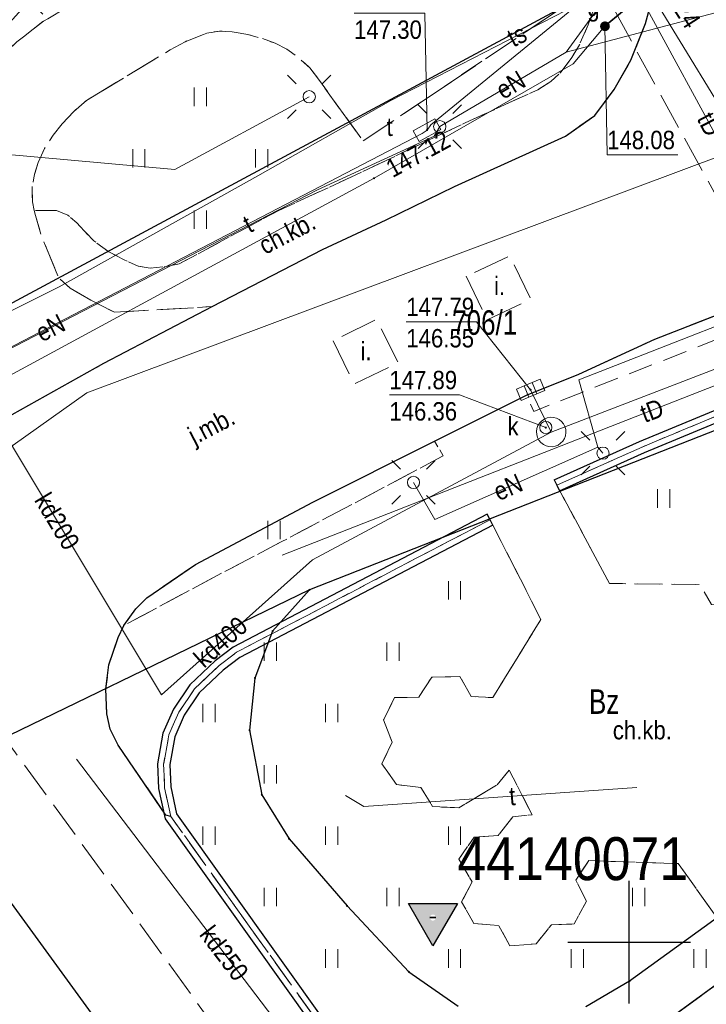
# Model space of a CAD drawing. Header units: metres. Extents: x 5552311 to 5555313, y 5709371 to 5712599.
# Tile 8 of 71: x 5554425 to 5554453, y 5710497 to 5710538. Entities that reach past the tile are written whole.
import ezdxf
from ezdxf.enums import TextEntityAlignment as Align

# ---------------------------------------------------------------- set-up
doc = ezdxf.new("R2010")
doc.units = ezdxf.units.M
doc.header["$MEASUREMENT"] = 0
doc.linetypes.add('1.0_0.5', pattern=[1.5, 1, -0.5])
doc.linetypes.add('1.5_0.5', pattern=[2, 1.5, -0.5])
doc.layers.get('0').update_dxf_attribs({"color": 2, "linetype": 'CONTINUOUS', "lineweight": 5})
for name, color, linetype in [('203-punkt graniczny', 7, 'CONTINUOUS'), ('210-oznaczenie konturu użytku gruntowego', 60, 'CONTINUOUS'), ('211-numer działki ewidencyjnej', 7, 'CONTINUOUS'), ('218-kontur użytku gruntowego', 60, 'CONTINUOUS'), ('219-działka ewidencyjna', 7, 'CONTINUOUS'), ('chodnik', 7, 'CONTINUOUS'), ('chodnik-Atr17', 7, 'CONTINUOUS'), ('jezdnia', 7, 'CONTINUOUS'), ('jezdnia-Atr17', 7, 'CONTINUOUS'), ('komora podziemna', 7, 'CONTINUOUS'), ('kratka ściekowa', 7, 'CONTINUOUS'), ('krawężnik', 7, 'CONTINUOUS'), ('latarnia', 7, 'CONTINUOUS'), ('obszar utwardzony', 7, 'CONTINUOUS'), ('obszar utwardzony-Atr17', 7, 'CONTINUOUS'), ('obudowa ochronna przewodu', 7, 'CONTINUOUS'), ('Podstawowa osnowa wysokościowa bazowa', 7, 'CONTINUOUS'), ('Podstawowa osnowa wysokościowa bazowa-Atr103', 7, 'CONTINUOUS'), ('przewód elektroenergetyczny podziemny', 7, 'CONTINUOUS'), ('przewód elektroenergetyczny podziemny-Atr1', 7, 'CONTINUOUS'), ('przewód gazowy', 7, 'CONTINUOUS'), ('przewód kanalizacyjny', 7, 'CONTINUOUS'), ('przewód kanalizacyjny-Atr1', 7, 'CONTINUOUS'), ('przewód telekomunikacyjny podziemny', 7, 'CONTINUOUS'), ('przewód telekomunikacyjny podziemny - ob. projektowany', 7, 'CONTINUOUS'), ('przewód telekomunikacyjny podziemny - ob. projektowany-Atr1', 7, 'CONTINUOUS'), ('przewód telekomunikacyjny podziemny-Atr1', 7, 'CONTINUOUS'), ('rzedna', 7, 'CONTINUOUS'), ('rzedna-Atr2', 7, 'CONTINUOUS'), ('rzedna-Atr3', 7, 'CONTINUOUS'), ('szafa telekomunikacyjna lub kontener', 7, 'CONTINUOUS'), ('szafa telekomunikacyjna lub kontener-Atr17', 7, 'CONTINUOUS'), ('słup przewodów napowietrznych', 7, 'CONTINUOUS'), ('trawnik', 7, 'CONTINUOUS'), ('Wstawianie ramki sekcyjnej z opisem', 7, 'CONTINUOUS'), ('właz do komory lub kanału - okrągły', 7, 'CONTINUOUS'), ('właz do komory lub kanału - okrągły-Atr17', 7, 'CONTINUOUS'), ('zasuwa lub zawór', 7, 'CONTINUOUS'), ('zasuwa lub zawór-Atr17', 7, 'CONTINUOUS'), ('ściana oporowa (linia)', 7, 'CONTINUOUS')]:
    doc.layers.add(name, color=color, linetype=linetype)
doc.styles.get("Standard").update_dxf_attribs({"font": 'Working1250', "width": 0.75})
doc.linetypes.add('otdn_500', pattern='A,5,0,[21,ksztalty.shx,S=0.5,R=0,X=0,Y=0]', length=5)

# ---------------------------------------------------------------- blocks, each defined once
blk = doc.blocks.new('203')
at = {"linetype": 'Continuous', "lineweight": 0}
h = blk.add_hatch(color=94, dxfattribs=at)
edge = h.paths.add_edge_path()
edge.add_arc((0, 0), 0.045, 0, 360)
blk = doc.blocks.new('TU04')
at = {"color": 0, "linetype": 'Continuous', "lineweight": 13}
for p, q in [((0, 0), (0, 0.75)), ((0.5, 0), (0.5, 0.75))]:
    blk.add_line(p, q, dxfattribs=at)
blk = doc.blocks.new('SM01')
at = {"color": 0, "linetype": 'Continuous', "lineweight": 13}
for p, q in [((-0.53, 0.531), (-0.883, 0.884)), ((0.531, 0.531), (0.884, 0.884)), ((-0.53, -0.53), (-0.883, -0.883)), ((0.531, -0.53), (0.884, -0.883))]:
    blk.add_line(p, q, dxfattribs=at)
blk.add_circle((0, 0), 0.25, dxfattribs=at)
blk = doc.blocks.new('US05')
at = {"color": 0, "linetype": 'Continuous', "lineweight": 13}
for p, q in [((-0.525, -0.25), (-0.525, 0.25)), ((-0.525, 0.25), (-0.175, 0.25)), ((-0.175, -0.25), (-0.175, 0.25)), ((-0.175, 0.25), (0.175, 0.25)), ((0.175, -0.25), (0.175, 0.25)), ((0.175, 0.25), (0.525, 0.25)), ((0.525, -0.25), (0.525, 0.25)), ((-0.525, -0.25), (-0.175, -0.25)), ((-0.175, -0.25), (0.175, -0.25)), ((0.175, -0.25), (0.525, -0.25))]:
    blk.add_line(p, q, dxfattribs=at)
blk = doc.blocks.new('PW01')
at = {"linetype": 'Continuous', "lineweight": 13}
h = blk.add_hatch(color=0, dxfattribs=at)
edge = h.paths.add_edge_path()
edge.add_arc((0, 0), 0.045, 0, 360)
blk = doc.blocks.new('US22')
at = {"color": 0, "linetype": 'Continuous', "lineweight": 13}
blk.add_circle((0, 0), 0.25, dxfattribs=at)
blk = doc.blocks.new('US25')
at = {"linetype": 'Continuous', "lineweight": 0}
h = blk.add_hatch(color=0, dxfattribs=at)
edge = h.paths.add_edge_path()
edge.add_arc((0, 0), 0.2, 0, 360)
blk = doc.blocks.new('US20')
at = {"color": 0, "linetype": 'Continuous', "lineweight": 13}
for p, q in [((-0.5, -0.25), (-0.5, 0.25)), ((-0.5, 0.25), (0.5, 0.25)), ((0.5, -0.25), (0.5, 0.25)), ((-0.5, -0.25), (0.5, -0.25))]:
    blk.add_line(p, q, dxfattribs=at)
blk = doc.blocks.new('US15')
at = {"color": 0, "linetype": 'Continuous', "lineweight": 13}
blk.add_circle((0, 0), 0.25, dxfattribs=at)
blk = doc.blocks.new('OSHB')
h = blk.add_hatch(color=0)
edge = h.paths.add_edge_path()
edge.add_arc((0, 0), 0.125, 0, 180)
edge.add_arc((0, 0), 0.125, 180, 360)
h.paths.add_polyline_path([(0, -1.155), (-1, 0.577), (1, 0.577)])
at = {"color": 0}
for points in [[(0, -1.155), (-1, 0.577), (1, 0.577)], [(0.125, 0), (-0.125, 0)]]:
    blk.add_lwpolyline(points, close=True, dxfattribs=at)
blk = doc.blocks.new('RAMKA500K')
at = {"color": 0}
for p, q in [((47.5, 250), (52.5, 250)), ((50, 247.5), (50, 250)), ((50, 0), (50, 2.5)), ((47.5, 0), (52.5, 0))]:
    blk.add_line(p, q, dxfattribs=at)

msp = doc.modelspace()

# ---------------------------------------------------------------- linework, layer by layer
at = {"layer": '218-kontur użytku gruntowego', "linetype": 'Continuous', "lineweight": 9, "flags": 128}
for points in [[(5554413.41, 5710519.89), (5554450.09, 5710539.61)], [(5554450.09, 5710539.61), (5554413.41, 5710519.89)], [(5554450.01, 5710498.41), (5554497.13, 5710532.48)], [(5554497.13, 5710532.48), (5554450.01, 5710498.41)], [(5554455.19, 5710521.51), (5554436.97, 5710514.35)], [(5554436.97, 5710514.35), (5554455.19, 5710521.51)], [(5554436.97, 5710514.35), (5554435.47, 5710512.67)], [(5554435.47, 5710512.67), (5554436.97, 5710514.35)], [(5554435.47, 5710512.67), (5554434.75, 5710510.76)], [(5554434.75, 5710510.76), (5554435.47, 5710512.67)], [(5554434.75, 5710510.76), (5554434.53, 5710508.63)], [(5554434.53, 5710508.63), (5554434.75, 5710510.76)], [(5554434.53, 5710508.63), (5554435.03, 5710506)], [(5554435.03, 5710506), (5554434.53, 5710508.63)], [(5554421.11, 5710506.67), (5554441.48, 5710478.68)], [(5554435.03, 5710506), (5554436.14, 5710504.21)], [(5554436.14, 5710504.21), (5554435.03, 5710506)], [(5554436.14, 5710504.21), (5554438.5, 5710501.48)], [(5554438.5, 5710501.48), (5554436.14, 5710504.21)], [(5554438.5, 5710501.48), (5554441.02, 5710498.79)], [(5554441.02, 5710498.79), (5554438.5, 5710501.48)], [(5554441.02, 5710498.79), (5554443.03, 5710497.39)], [(5554443.03, 5710497.39), (5554441.02, 5710498.79)], [(5554448.23, 5710497.37), (5554450.01, 5710498.41)], [(5554450.01, 5710498.41), (5554448.23, 5710497.37)]]:
    msp.add_lwpolyline(points, dxfattribs=at)
at = {"layer": '219-działka ewidencyjna', "color": 94, "linetype": 'Continuous', "lineweight": 30, "flags": 128}
for points in [[(5554450.09, 5710539.61), (5554413.41, 5710519.89)], [(5554497.13, 5710532.48), (5554450.01, 5710498.41)], [(5554455.19, 5710521.51), (5554436.97, 5710514.35)], [(5554436.97, 5710514.35), (5554421.11, 5710506.67)], [(5554436.97, 5710514.35), (5554435.47, 5710512.67)], [(5554435.47, 5710512.67), (5554434.75, 5710510.76)], [(5554434.75, 5710510.76), (5554434.53, 5710508.63)], [(5554434.53, 5710508.63), (5554435.03, 5710506)], [(5554421.11, 5710506.67), (5554441.48, 5710478.68)], [(5554435.03, 5710506), (5554436.14, 5710504.21)], [(5554436.14, 5710504.21), (5554438.5, 5710501.48)], [(5554438.5, 5710501.48), (5554441.02, 5710498.79)], [(5554441.02, 5710498.79), (5554443.03, 5710497.39)], [(5554450.01, 5710498.41), (5554448.23, 5710497.37)]]:
    msp.add_lwpolyline(points, dxfattribs=at)
at = {"layer": 'chodnik', "color": 8, "linetype": '1.0_0.5', "lineweight": 18, "flags": 128}
for points in [[(5554416.25, 5710523.69), (5554418.31, 5710521.08), (5554418.67, 5710522.47), (5554419.62, 5710522.66), (5554419.96, 5710523.65), (5554420.91, 5710523.88), (5554421.2, 5710524.77), (5554422.2, 5710524.98), (5554422.57, 5710526.02), (5554423, 5710526.28), (5554422.56, 5710527.53), (5554422.21, 5710528.72), (5554422.02, 5710529.61), (5554421.77, 5710529.57), (5554421.44, 5710528.53), (5554420.47, 5710528.35), (5554419.81, 5710529.04), (5554418.81, 5710528.84), (5554418.15, 5710529.53), (5554418.42, 5710530.5), (5554419.35, 5710530.72), (5554419.67, 5710531.68), (5554418.95, 5710532.49), (5554419.29, 5710533.47), (5554420.27, 5710533.65), (5554420.91, 5710532.95), (5554421.91, 5710533.16), (5554422.21, 5710534.11), (5554421.54, 5710534.91), (5554421.77, 5710535.86), (5554422.76, 5710536.09), (5554423.1, 5710537.09), (5554424.01, 5710537.29), (5554424.79, 5710536.43), (5554425.05, 5710536.67), (5554426.14, 5710537.52), (5554426.31, 5710537.61), (5554425.25, 5710538.62), (5554425.53, 5710539.51), (5554426.47, 5710539.7), (5554426.78, 5710540.65), (5554426.1, 5710541.44), (5554425.08, 5710541.22), (5554424.42, 5710541.96), (5554424.73, 5710542.88), (5554424.04, 5710543.64), (5554423.01, 5710543.39), (5554422.67, 5710542.45), (5554421.72, 5710542.21), (5554421.06, 5710542.9), (5554421.3, 5710543.86), (5554420.73, 5710544.48), (5554421.07, 5710545.43), (5554420.37, 5710546.19), (5554419.36, 5710545.95), (5554419.01, 5710544.97), (5554418.05, 5710544.73), (5554417.41, 5710545.45), (5554417.69, 5710546.4), (5554416.95, 5710547.19), (5554415.94, 5710546.93), (5554415.31, 5710547.69), (5554415.49, 5710548.3), (5554415.1, 5710548.81), (5554409.6, 5710545.62), (5554409.85, 5710545.29), (5554409.61, 5710544.58), (5554410.32, 5710543.84), (5554410.11, 5710542.98), (5554409.12, 5710542.67), (5554408.87, 5710541.88), (5554407.93, 5710541.56), (5554407.56, 5710540.65), (5554406.63, 5710540.37), (5554406.32, 5710539.35), (5554407.01, 5710538.56), (5554408, 5710538.75), (5554408.63, 5710538.15), (5554408.4, 5710537.11), (5554406.64, 5710536.67), (5554406.48, 5710536.28), (5554408.62, 5710533.5), (5554409.27, 5710533.64), (5554409.59, 5710534.56), (5554410.45, 5710534.8), (5554411.15, 5710534.11), (5554412.14, 5710534.31), (5554412.82, 5710533.65), (5554412.59, 5710532.68), (5554413.31, 5710531.94), (5554414.26, 5710532.12), (5554414.9, 5710531.46), (5554414.67, 5710530.56), (5554413.74, 5710530.3), (5554413.39, 5710529.31), (5554414.05, 5710528.59), (5554413.81, 5710527.68), (5554414.53, 5710526.85), (5554415.56, 5710527.04), (5554416.17, 5710526.44), (5554415.88, 5710525.47), (5554416.58, 5710524.67)], [(5554428.68, 5710510.32), (5554428.71, 5710509.3), (5554428.85, 5710508.67), (5554429.18, 5710508.02), (5554431.12, 5710505.17), (5554431.32, 5710505.12), (5554431.07, 5710506.29), (5554431.03, 5710507.25), (5554431.24, 5710508.44), (5554431.65, 5710509.37), (5554432.29, 5710510.32), (5554433.29, 5710511.27), (5554434, 5710511.81), (5554444.33, 5710517.21), (5554446.4, 5710513.15), (5554444.44, 5710509.96), (5554443.56, 5710510), (5554443.1, 5710510.82), (5554441.95, 5710510.8), (5554441.42, 5710509.98), (5554440.44, 5710509.96), (5554439.99, 5710509.05), (5554440.34, 5710508.14), (5554439.92, 5710507.26), (5554440.52, 5710506.42), (5554441.51, 5710506.3), (5554441.99, 5710505.52), (5554443.06, 5710505.47), (5554444.6, 5710506.4), (5554445.11, 5710507), (5554446.04, 5710505.19), (5554445.25, 5710505.1), (5554444.66, 5710504.35), (5554443.68, 5710504.28), (5554443.05, 5710503.38), (5554443.6, 5710502.46), (5554443.17, 5710501.64), (5554443.67, 5710500.76), (5554444.68, 5710500.67), (5554445.14, 5710499.85), (5554446.21, 5710499.93), (5554446.83, 5710500.71), (5554447.76, 5710500.74), (5554448.26, 5710501.67), (5554447.82, 5710502.52), (5554448.35, 5710503.32), (5554451.99, 5710503.2), (5554454.86, 5710499.22), (5554457.35, 5710501.07), (5554454.72, 5710504.86), (5554456.51, 5710508.06), (5554456.13, 5710508.89), (5554456.44, 5710509.78), (5554456.55, 5710509.97), (5554465.15, 5710514.6), (5554465.57, 5710513.75), (5554467.51, 5710514.73), (5554466.99, 5710515.66), (5554470.4, 5710517.43), (5554474.47, 5710517.35), (5554476.66, 5710520.72), (5554484.57, 5710525.04), (5554485.07, 5710524.1), (5554486.93, 5710525.13), (5554486.48, 5710526.01), (5554497.58, 5710531.99), (5554498.19, 5710531.86), (5554498.78, 5710531.64), (5554499.18, 5710531.28), (5554502.01, 5710533.41), (5554501.83, 5710533.8), (5554501.84, 5710534.12), (5554502.03, 5710534.42), (5554509.05, 5710539.4), (5554508.94, 5710540.48), (5554508.06, 5710540.87), (5554508.43, 5710541.64), (5554507.85, 5710542.54), (5554506.95, 5710542.6), (5554506.5, 5710543.63), (5554491.87, 5710538.69), (5554484.57, 5710536.26), (5554478.34, 5710534.15), (5554478.09, 5710534.93), (5554474.12, 5710533.41), (5554474.36, 5710532.77), (5554472.05, 5710531.84), (5554446.11, 5710521.62), (5554445.81, 5710522.28), (5554442.07, 5710520.41), (5554442.42, 5710519.81), (5554435.85, 5710516.32), (5554433.79, 5710515.24), (5554429.41, 5710512.9), (5554429.18, 5710512.41), (5554428.8, 5710511.3)], [(5554425.75, 5710529.8), (5554425.81, 5710529.6), (5554426.08, 5710528.67), (5554426.29, 5710528.2), (5554426.77, 5710527.04), (5554427.22, 5710526.64), (5554428.06, 5710526.15), (5554429.02, 5710525.66), (5554433.01, 5710525.89), (5554437.5, 5710528.21), (5554440.1, 5710529.43), (5554442.88, 5710530.78), (5554447.4, 5710532.83), (5554448.6, 5710533.68), (5554449.39, 5710534.73), (5554450.07, 5710535.93), (5554450.66, 5710537.42), (5554451.01, 5710538.73), (5554451.08, 5710540.23), (5554450.88, 5710541.78), (5554450.55, 5710542.97), (5554448.71, 5710541.81), (5554448.82, 5710540.79), (5554448.86, 5710539.7), (5554448.82, 5710538.89), (5554448.59, 5710538.09), (5554448.33, 5710537.37), (5554447.97, 5710536.56), (5554447.66, 5710536.04), (5554447.23, 5710535.45), (5554446.81, 5710535.06), (5554446.27, 5710534.72), (5554443.32, 5710533.38), (5554438.66, 5710531.16), (5554435.72, 5710529.81), (5554431.66, 5710527.63), (5554431.07, 5710527.51), (5554430.48, 5710527.46), (5554429.99, 5710527.54), (5554429.42, 5710527.8), (5554428.79, 5710528.12), (5554428.18, 5710528.57), (5554427.49, 5710529.3), (5554427.12, 5710529.62), (5554426.66, 5710529.81)], [(5554449.19, 5710514.61), (5554447.05, 5710518.61), (5554450.52, 5710520.17), (5554455.98, 5710522.44), (5554469.34, 5710527.58), (5554475.09, 5710529.64), (5554489.2, 5710534.4), (5554495.14, 5710536.4), (5554495.67, 5710535.14), (5554498.1, 5710536.54), (5554497.72, 5710537.29), (5554504.77, 5710539.73), (5554505.25, 5710539.75), (5554505.46, 5710539.66), (5554505.59, 5710539.5), (5554505.68, 5710539.29), (5554505.64, 5710539.07), (5554505.48, 5710538.86), (5554505.21, 5710538.61), (5554501.15, 5710535.72), (5554500.47, 5710536.13), (5554499.98, 5710536.26), (5554499.57, 5710536.26), (5554498.89, 5710536.16), (5554498.46, 5710535.99), (5554495.96, 5710534.6), (5554491.42, 5710532.33), (5554489.59, 5710532.39), (5554480, 5710527.27), (5554479.5, 5710528.15), (5554477.63, 5710527.15), (5554478.11, 5710526.33), (5554474.59, 5710524.33), (5554470.55, 5710524.44), (5554468.54, 5710521.25), (5554460.56, 5710516.84), (5554460.1, 5710517.7), (5554458.18, 5710516.77), (5554458.65, 5710515.83), (5554454.47, 5710513.6), (5554454.27, 5710513.7), (5554453.35, 5710513.75), (5554452.88, 5710514.57)]]:
    msp.add_lwpolyline(points, close=True, dxfattribs=at)
at = {"layer": 'jezdnia', "color": 8, "linetype": '1.5_0.5', "lineweight": 18, "flags": 128}
for points in [[(5554412.43, 5710514.29), (5554408.24, 5710510.92), (5554418.66, 5710508.44), (5554419.59, 5710509.15), (5554420.38, 5710509.5), (5554421.46, 5710509.6), (5554422.36, 5710509.47), (5554423.16, 5710509.24), (5554423.89, 5710508.85), (5554424.46, 5710508.45), (5554428.69, 5710502.64), (5554439.05, 5710488.34), (5554439.27, 5710487.75), (5554439.32, 5710487.1), (5554439.14, 5710486.55), (5554438.1, 5710485.76), (5554437.65, 5710485.71), (5554436.85, 5710485.85), (5554441.68, 5710479.01), (5554444.19, 5710480.86), (5554442.45, 5710483.36), (5554443.47, 5710484.11), (5554467.28, 5710501.44), (5554488.48, 5710516.77), (5554505.22, 5710528.95), (5554521.64, 5710540.81), (5554534.16, 5710549.88), (5554542.28, 5710555.84), (5554542.73, 5710556.08), (5554548.69, 5710558.31), (5554550.14, 5710558.79), (5554550.8, 5710559.03), (5554551.51, 5710559.12), (5554552.37, 5710559.08), (5554553.78, 5710558.9), (5554554.78, 5710558.61), (5554555.64, 5710558.2), (5554556.75, 5710557.41), (5554557.27, 5710556.62), (5554557.72, 5710555.64), (5554562.19, 5710557.43), (5554562.14, 5710560.52), (5554558, 5710570.33), (5554557.22, 5710570.54), (5554556.66, 5710571.02), (5554556.14, 5710571.5), (5554555.73, 5710572.18), (5554551.34, 5710570.77), (5554551.5, 5710569.95), (5554551.48, 5710569.22), (5554551.26, 5710568.27), (5554550.9, 5710567.4), (5554550.49, 5710566.63), (5554550, 5710565.93), (5554549.32, 5710565.24), (5554547.89, 5710564.5), (5554545.11, 5710563.32), (5554541.28, 5710561.94), (5554534.34, 5710559.41), (5554531.12, 5710560.98), (5554521.77, 5710557.63), (5554514.14, 5710555.67), (5554512.15, 5710552.94), (5554509.31, 5710551.99), (5554508.96, 5710551.99), (5554508.15, 5710552.25), (5554507.64, 5710552.54), (5554506.95, 5710553.08), (5554506.33, 5710553.74), (5554505.62, 5710554.6), (5554504.27, 5710557.08), (5554503.76, 5710559.81), (5554500.07, 5710560.85), (5554495.64, 5710558.86), (5554496.41, 5710557.66), (5554496.92, 5710556.29), (5554497.23, 5710555.1), (5554497.4, 5710553.9), (5554497.47, 5710552.1), (5554497.29, 5710550.89), (5554497.03, 5710549.78), (5554496.59, 5710548.91), (5554496.04, 5710547.96), (5554495.73, 5710547.56), (5554494.8, 5710547.25), (5554491.67, 5710548.63), (5554486.93, 5710547.1), (5554485.39, 5710546.56), (5554480.26, 5710544.86), (5554478.27, 5710541.32), (5554476.06, 5710540.6), (5554472.16, 5710539.33), (5554470.22, 5710538.71), (5554468.48, 5710538.32), (5554467.02, 5710538.21), (5554465.68, 5710538.2), (5554464.68, 5710538.33), (5554463.62, 5710538.55), (5554462.32, 5710538.98), (5554460.78, 5710539.89), (5554459.64, 5710540.79), (5554459.04, 5710541.45), (5554456.35, 5710545.55), (5554450.55, 5710542.97), (5554450.88, 5710541.78), (5554451.08, 5710540.23), (5554451.01, 5710538.73), (5554450.66, 5710537.42), (5554450.07, 5710535.93), (5554449.39, 5710534.73), (5554448.6, 5710533.68), (5554447.4, 5710532.83), (5554442.88, 5710530.78), (5554440.1, 5710529.43), (5554437.5, 5710528.21), (5554433.01, 5710525.89), (5554428.59, 5710523.58), (5554424.16, 5710521.11), (5554422.19, 5710520.04), (5554421.57, 5710519.67), (5554417.2, 5710517.18), (5554414.65, 5710515.66)], [(5554423.49, 5710524.76), (5554423.5, 5710524.08), (5554423.27, 5710523.12), (5554422.19, 5710520.04), (5554424.16, 5710521.11), (5554428.59, 5710523.58), (5554433.01, 5710525.89), (5554429.02, 5710525.66), (5554428.06, 5710526.15), (5554427.22, 5710526.64), (5554426.77, 5710527.04), (5554426.29, 5710528.2), (5554426.08, 5710528.67), (5554425.81, 5710529.6), (5554425.75, 5710529.8), (5554425.68, 5710530.16), (5554425.67, 5710530.74), (5554425.75, 5710531.22), (5554425.92, 5710531.76), (5554426.18, 5710532.33), (5554426.53, 5710532.87), (5554426.9, 5710533.34), (5554427.37, 5710533.84), (5554427.88, 5710534.29), (5554431.3, 5710536.35), (5554431.9, 5710536.68), (5554432.79, 5710537.03), (5554433.3, 5710537.11), (5554433.82, 5710537.08), (5554434.46, 5710536.98), (5554435.04, 5710536.81), (5554435.57, 5710536.62), (5554436.05, 5710536.38), (5554436.49, 5710536.06), (5554436.99, 5710535.62), (5554437.38, 5710535.1), (5554439.15, 5710532.63), (5554448.02, 5710538.58), (5554448.29, 5710538.82), (5554448.5, 5710539), (5554448.52, 5710539.31), (5554434.27, 5710560.71), (5554430.08, 5710557.92), (5554424.57, 5710554.26), (5554424.97, 5710553.64), (5554420.86, 5710550.76), (5554425.14, 5710544.32), (5554427.99, 5710546.27), (5554428.77, 5710546.5), (5554429.14, 5710546.49), (5554429.5, 5710546.43), (5554429.84, 5710546.27), (5554430.15, 5710546.04), (5554430.29, 5710545.76), (5554430.67, 5710544.85), (5554430.94, 5710543.91), (5554430.89, 5710543.59), (5554430.85, 5710542.88), (5554430.75, 5710542.26), (5554430.35, 5710541.02), (5554429.91, 5710540.35), (5554429.16, 5710539.47), (5554428.71, 5710539.04), (5554426.31, 5710537.61), (5554426.14, 5710537.52), (5554425.05, 5710536.67), (5554424.79, 5710536.43), (5554424.46, 5710536.13), (5554423.82, 5710535.42), (5554423.29, 5710534.63), (5554422.8, 5710533.88), (5554422.53, 5710533.17), (5554422.22, 5710532.26), (5554421.97, 5710531.2), (5554422.02, 5710529.61), (5554422.21, 5710528.72), (5554422.56, 5710527.53), (5554423, 5710526.28), (5554423.34, 5710525.67), (5554423.44, 5710525.37)], [(5554428.71, 5710509.3), (5554428.68, 5710510.32), (5554428.8, 5710511.3), (5554429.18, 5710512.41), (5554429.41, 5710512.9), (5554429.89, 5710513.58), (5554430.34, 5710514.03), (5554432.33, 5710515.38), (5554437.11, 5710517.92), (5554442.07, 5710520.41), (5554445.81, 5710522.28), (5554447.94, 5710523.14), (5554451.04, 5710524.57), (5554456.41, 5710526.65), (5554473.26, 5710533.11), (5554474.12, 5710533.41), (5554478.09, 5710534.93), (5554483.66, 5710536.94), (5554498.64, 5710542.03), (5554516.16, 5710548.01), (5554516.93, 5710548), (5554517.64, 5710547.84), (5554518.12, 5710547.63), (5554518.49, 5710547.33), (5554518.69, 5710546.82), (5554518.62, 5710546.31), (5554518.49, 5710545.68), (5554518.25, 5710545.11), (5554502.01, 5710533.41), (5554499.18, 5710531.28), (5554480.51, 5710517.72), (5554457.35, 5710501.07), (5554454.86, 5710499.22), (5554446.83, 5710493.37), (5554446.13, 5710492.94), (5554445.39, 5710492.65), (5554444.53, 5710492.46), (5554443.54, 5710492.36), (5554442.75, 5710492.37), (5554441.95, 5710492.65), (5554440.44, 5710493.3), (5554439.31, 5710494.14), (5554438.58, 5710494.97), (5554431.32, 5710505.12), (5554431.12, 5710505.17), (5554429.18, 5710508.02), (5554428.85, 5710508.67)]]:
    msp.add_lwpolyline(points, close=True, dxfattribs=at)
at = {"layer": 'komora podziemna', "color": 34, "linetype": 'Continuous', "lineweight": 18, "flags": 128}
msp.add_lwpolyline([(5554446.4, 5710520.35), (5554446.32, 5710520.45), (5554446.26, 5710520.56), (5554446.23, 5710520.68), (5554446.22, 5710520.8), (5554446.24, 5710520.93), (5554446.28, 5710521.04), (5554446.35, 5710521.15), (5554446.44, 5710521.24), (5554446.54, 5710521.31), (5554446.66, 5710521.36), (5554446.78, 5710521.38), (5554446.91, 5710521.37), (5554447.03, 5710521.34), (5554447.14, 5710521.29), (5554447.24, 5710521.21), (5554447.32, 5710521.11), (5554447.38, 5710521), (5554447.41, 5710520.88), (5554447.42, 5710520.76), (5554447.4, 5710520.63), (5554447.36, 5710520.52), (5554447.29, 5710520.41), (5554447.2, 5710520.32), (5554447.1, 5710520.25), (5554446.98, 5710520.2), (5554446.86, 5710520.18), (5554446.73, 5710520.19), (5554446.61, 5710520.22), (5554446.5, 5710520.27)], close=True, dxfattribs=at)
at = {"layer": 'krawężnik', "color": 8, "linetype": 'Continuous', "lineweight": 25, "flags": 128}
for points in [[(5554431.32, 5710505.12), (5554431.12, 5710505.17), (5554429.18, 5710508.02), (5554428.85, 5710508.67), (5554428.71, 5710509.3), (5554428.68, 5710510.32), (5554428.8, 5710511.3), (5554429.18, 5710512.41), (5554429.41, 5710512.9), (5554429.89, 5710513.58), (5554430.34, 5710514.03), (5554432.33, 5710515.38), (5554437.11, 5710517.92), (5554442.07, 5710520.41), (5554445.81, 5710522.28), (5554447.94, 5710523.14), (5554451.04, 5710524.57), (5554456.41, 5710526.65), (5554473.26, 5710533.11), (5554474.12, 5710533.41), (5554478.09, 5710534.93), (5554483.66, 5710536.94), (5554498.64, 5710542.03), (5554516.16, 5710548.01)], [(5554518.25, 5710545.11), (5554502.01, 5710533.41), (5554499.18, 5710531.28), (5554480.51, 5710517.72), (5554457.35, 5710501.07), (5554454.86, 5710499.22), (5554446.83, 5710493.37), (5554446.13, 5710492.94), (5554445.39, 5710492.65), (5554444.53, 5710492.46), (5554443.54, 5710492.36), (5554442.75, 5710492.37)], [(5554408.24, 5710510.92), (5554412.43, 5710514.29), (5554414.65, 5710515.66), (5554417.2, 5710517.18), (5554421.57, 5710519.67), (5554422.19, 5710520.04), (5554424.16, 5710521.11), (5554428.59, 5710523.58), (5554433.01, 5710525.89), (5554437.5, 5710528.21), (5554440.1, 5710529.43), (5554442.88, 5710530.78), (5554447.4, 5710532.83), (5554448.6, 5710533.68), (5554449.39, 5710534.73), (5554450.07, 5710535.93), (5554450.66, 5710537.42), (5554451.01, 5710538.73), (5554451.08, 5710540.23), (5554450.88, 5710541.78), (5554450.55, 5710542.97)]]:
    msp.add_lwpolyline(points, dxfattribs=at)
at = {"layer": 'obszar utwardzony', "color": 8, "linetype": '1.5_0.5', "lineweight": 18, "flags": 128}
for points in [[(5554443.36, 5710527.13), (5554444.21, 5710525.35), (5554445.99, 5710526.19), (5554445.14, 5710527.96)], [(5554437.93, 5710524.5), (5554438.8, 5710522.74), (5554440.59, 5710523.6), (5554439.7, 5710525.37)]]:
    msp.add_lwpolyline(points, close=True, dxfattribs=at)
at = {"layer": 'obudowa ochronna przewodu', "color": 8, "linetype": 'Continuous', "lineweight": 35, "flags": 128}
msp.add_lwpolyline([(5554451.16, 5710539.12), (5554449.01, 5710537.31)], dxfattribs=at)
at = {"layer": 'przewód elektroenergetyczny podziemny', "color": 1, "linetype": 'Continuous', "lineweight": 18, "flags": 128}
for points in [[(5554447.43, 5710536.26), (5554449.38, 5710538.96), (5554449.1, 5710539.91), (5554446.11, 5710544.72), (5554432.51, 5710564.42), (5554432.38, 5710565.37), (5554430.06, 5710566.41), (5554417.46, 5710586.08)], [(5554470.04, 5710542.38), (5554463.17, 5710540.43), (5554447.43, 5710536.26)], [(5554402.54, 5710535.66), (5554406.33, 5710530.51), (5554415.56, 5710519.51), (5554418.79, 5710520.86), (5554419.18, 5710520.89), (5554421.39, 5710522.43), (5554437.3, 5710530.65), (5554442.05, 5710532.83), (5554442.28, 5710533.22), (5554447.43, 5710536.26)], [(5554410.19, 5710525.08), (5554423.02, 5710532.24), (5554431.49, 5710531.47), (5554436.96, 5710534.44)], [(5554441.21, 5710518.73), (5554442.08, 5710517.22), (5554448.72, 5710520.16), (5554447.94, 5710522.91), (5554468.24, 5710530.84)], [(5554448.72, 5710520.16), (5554448.93, 5710519.92)]]:
    msp.add_lwpolyline(points, dxfattribs=at)
at = {"layer": 'przewód gazowy', "color": 40, "linetype": 'Continuous', "lineweight": 18, "flags": 128}
msp.add_lwpolyline([(5554458.63, 5710544.72), (5554458.1, 5710544.34), (5554451.6, 5710539.31), (5554451.16, 5710539.12), (5554449.01, 5710537.31), (5554447.71, 5710535.78), (5554439.6, 5710531.12), (5554415.09, 5710517.86), (5554410.42, 5710514.68), (5554410.59, 5710513.89), (5554417.1, 5710505.78), (5554418.98, 5710503.33), (5554408.77, 5710494.17), (5554397.3, 5710483.62), (5554390.23, 5710475.47)], dxfattribs=at)
msp.add_lwpolyline([(5554458.63, 5710544.72), (5554458.1, 5710544.34), (5554451.6, 5710539.31), (5554451.16, 5710539.12), (5554449.01, 5710537.31), (5554447.71, 5710535.78), (5554439.6, 5710531.12), (5554415.09, 5710517.86), (5554410.42, 5710514.68), (5554410.59, 5710513.89), (5554417.1, 5710505.78), (5554418.98, 5710503.33), (5554408.77, 5710494.17), (5554397.3, 5710483.62), (5554390.23, 5710475.47)], dxfattribs=at)
at = {"layer": 'przewód kanalizacyjny', "color": 34, "linetype": 'Continuous', "lineweight": 18, "flags": 128}
for points in [[(5554430.94, 5710510.08), (5554421.93, 5710525.08), (5554420.92, 5710527.11), (5554423.38, 5710535.95), (5554436.54, 5710550.44)], [(5554430.94, 5710510.08), (5554437.1, 5710515.57), (5554446.82, 5710520.78), (5554476.49, 5710532.2)], [(5554427.48, 5710507.46), (5554436.43, 5710495.7), (5554438.67, 5710497.03), (5554439.81, 5710495.23), (5554440.65, 5710493.91), (5554443.63, 5710489.11), (5554469.09, 5710507.45), (5554490.58, 5710523.05)], [(5554445.98, 5710522.5), (5554446.82, 5710520.78)]]:
    msp.add_lwpolyline(points, dxfattribs=at)
at = {"layer": 'przewód telekomunikacyjny podziemny', "color": 30, "linetype": 'Continuous', "lineweight": 18, "flags": 128}
for points in [[(5554451.62, 5710615.26), (5554451.25, 5710615.01), (5554445.5, 5710612.03), (5554439.88, 5710609.43), (5554431.8, 5710606.18), (5554420.5, 5710599.89), (5554413.04, 5710595.05), (5554418.43, 5710587.27), (5554421.85, 5710580.69), (5554423.62, 5710578.89), (5554425.07, 5710576.9), (5554428.95, 5710571.78), (5554432.09, 5710567.46), (5554439.67, 5710557.33), (5554446.17, 5710546.45), (5554449.55, 5710541.81), (5554450.74, 5710539.67), (5554440.28, 5710534.28), (5554434.87, 5710531.22), (5554426.77, 5710526.7), (5554421.99, 5710524.3), (5554412.76, 5710518.69), (5554409.67, 5710523.11), (5554408.89, 5710523.91)], [(5554374.01, 5710454.75), (5554369.95, 5710464.56), (5554368.86, 5710465.36), (5554380.31, 5710483.95), (5554389.55, 5710494.24), (5554395.67, 5710499.5), (5554427.9, 5710522.38), (5554455.78, 5710532.81), (5554483.92, 5710541.5), (5554524.38, 5710553.96), (5554539.21, 5710559.79), (5554555.97, 5710566.98), (5554585.2, 5710580.72), (5554598.19, 5710584.52), (5554607.28, 5710586.33), (5554615.01, 5710584.66), (5554643.84, 5710573.06)], [(5554417.46, 5710586.08), (5554417.53, 5710585.55), (5554429.97, 5710566), (5554432.27, 5710564.26), (5554445.48, 5710544.65), (5554445.62, 5710544.44), (5554445.73, 5710544.23), (5554449.01, 5710539.11), (5554441.92, 5710533.29), (5554441.76, 5710533.08), (5554441.56, 5710532.94), (5554421.13, 5710522.34)], [(5554459.32, 5710524.83), (5554446.39, 5710546)], [(5554458.1, 5710524.46), (5554446.39, 5710546)], [(5554435.86, 5710515.77), (5554453.88, 5710522.82), (5554458.1, 5710524.46), (5554459.32, 5710524.83), (5554463.96, 5710526.5)], [(5554438.44, 5710505.98), (5554439.19, 5710505.52), (5554450.31, 5710506.3)]]:
    msp.add_lwpolyline(points, dxfattribs=at)
at = {"layer": 'przewód telekomunikacyjny podziemny - ob. projektowany', "color": 30, "linetype": '1.5_0.5', "lineweight": 18, "flags": 128}
msp.add_lwpolyline([(5554463.96, 5710526.5), (5554463.32, 5710526.04), (5554458.17, 5710524.26), (5554457.12, 5710523.86), (5554448.01, 5710540.49), (5554448.84, 5710543.27), (5554441.72, 5710554.37), (5554440.62, 5710555.15), (5554435.68, 5710562.26), (5554434.34, 5710564.11), (5554434.27, 5710565.07), (5554430.76, 5710569.72), (5554423.75, 5710578.99), (5554423.15, 5710579.08), (5554422.39, 5710580.23), (5554421.55, 5710581.5), (5554419.86, 5710584.76), (5554419.35, 5710585.14), (5554418.6, 5710585.59), (5554412.3, 5710594.62), (5554404.98, 5710604.98), (5554400.32, 5710611.51), (5554397.29, 5710615.98), (5554393.83, 5710620.82), (5554393.17, 5710620.36)], dxfattribs=at)
at = {"layer": 'rzedna-Atr2', "color": 8, "lineweight": 5, "flags": 128}
for points in [[(5554441.76, 5710533.08), (5554441.67, 5710537.84), (5554438.79, 5710537.84)], [(5554449.01, 5710537.31), (5554449.1, 5710532.07), (5554451.98, 5710532.07)], [(5554445.98, 5710522.5), (5554443.77, 5710525.27), (5554440.916, 5710525.27)], [(5554446.6, 5710520.96), (5554443.08, 5710522.29), (5554440.226, 5710522.29)]]:
    msp.add_lwpolyline(points, dxfattribs=at)
at = {"layer": 'trawnik', "color": 8, "linetype": '1.0_0.5', "lineweight": 18, "flags": 128}
for points in [[(5554434.27, 5710560.71), (5554448.52, 5710539.31), (5554448.5, 5710539), (5554448.29, 5710538.82), (5554448.02, 5710538.58), (5554439.15, 5710532.63), (5554437.38, 5710535.1), (5554436.99, 5710535.62), (5554436.49, 5710536.06), (5554436.05, 5710536.38), (5554435.57, 5710536.62), (5554435.04, 5710536.81), (5554434.46, 5710536.98), (5554433.82, 5710537.08), (5554433.3, 5710537.11), (5554432.79, 5710537.03), (5554431.9, 5710536.68), (5554431.3, 5710536.35), (5554427.88, 5710534.29), (5554427.37, 5710533.84), (5554426.9, 5710533.34), (5554426.53, 5710532.87), (5554426.18, 5710532.33), (5554425.92, 5710531.76), (5554425.75, 5710531.22), (5554425.67, 5710530.74), (5554425.68, 5710530.16), (5554425.75, 5710529.8), (5554426.66, 5710529.81), (5554427.12, 5710529.62), (5554427.49, 5710529.3), (5554428.18, 5710528.57), (5554428.79, 5710528.12), (5554429.42, 5710527.8), (5554429.99, 5710527.54), (5554430.48, 5710527.46), (5554431.07, 5710527.51), (5554431.66, 5710527.63), (5554435.72, 5710529.81), (5554438.66, 5710531.16), (5554443.32, 5710533.38), (5554446.27, 5710534.72), (5554446.81, 5710535.06), (5554447.23, 5710535.45), (5554447.66, 5710536.04), (5554447.97, 5710536.56), (5554448.33, 5710537.37), (5554448.59, 5710538.09), (5554448.82, 5710538.89), (5554448.86, 5710539.7), (5554448.82, 5710540.79), (5554448.71, 5710541.81), (5554442.92, 5710550.53), (5554438.15, 5710557.6), (5554435.47, 5710561.55)], [(5554495.14, 5710536.4), (5554489.2, 5710534.4), (5554475.09, 5710529.64), (5554469.34, 5710527.58), (5554455.98, 5710522.44), (5554450.52, 5710520.17), (5554447.05, 5710518.61), (5554449.19, 5710514.61), (5554452.88, 5710514.57), (5554453.35, 5710513.75), (5554454.27, 5710513.7), (5554454.47, 5710513.6), (5554458.65, 5710515.83), (5554458.18, 5710516.77), (5554460.1, 5710517.7), (5554460.56, 5710516.84), (5554468.54, 5710521.25), (5554470.55, 5710524.44), (5554474.59, 5710524.33), (5554478.11, 5710526.33), (5554477.63, 5710527.15), (5554479.5, 5710528.15), (5554480, 5710527.27), (5554489.59, 5710532.39), (5554491.42, 5710532.33), (5554495.96, 5710534.6), (5554495.67, 5710535.14)], [(5554442.07, 5710520.41), (5554437.11, 5710517.92), (5554432.33, 5710515.38), (5554430.34, 5710514.03), (5554429.89, 5710513.58), (5554429.41, 5710512.9), (5554433.79, 5710515.24), (5554435.85, 5710516.32), (5554442.42, 5710519.81)], [(5554441.51, 5710506.3), (5554440.52, 5710506.42), (5554439.92, 5710507.26), (5554440.34, 5710508.14), (5554439.99, 5710509.05), (5554440.44, 5710509.96), (5554441.42, 5710509.98), (5554441.95, 5710510.8), (5554443.1, 5710510.82), (5554443.56, 5710510), (5554444.44, 5710509.96), (5554446.4, 5710513.15), (5554444.33, 5710517.21), (5554434, 5710511.81), (5554433.29, 5710511.27), (5554432.29, 5710510.32), (5554431.65, 5710509.37), (5554431.24, 5710508.44), (5554431.03, 5710507.25), (5554431.07, 5710506.29), (5554431.32, 5710505.12), (5554438.58, 5710494.97), (5554439.31, 5710494.14), (5554440.44, 5710493.3), (5554441.95, 5710492.65), (5554442.75, 5710492.37), (5554443.54, 5710492.36), (5554444.53, 5710492.46), (5554445.39, 5710492.65), (5554446.13, 5710492.94), (5554446.83, 5710493.37), (5554454.86, 5710499.22), (5554451.99, 5710503.2), (5554448.35, 5710503.32), (5554447.82, 5710502.52), (5554448.26, 5710501.67), (5554447.76, 5710500.74), (5554446.83, 5710500.71), (5554446.21, 5710499.93), (5554445.14, 5710499.85), (5554444.68, 5710500.67), (5554443.67, 5710500.76), (5554443.17, 5710501.64), (5554443.6, 5710502.46), (5554443.05, 5710503.38), (5554443.68, 5710504.28), (5554444.66, 5710504.35), (5554445.25, 5710505.1), (5554446.04, 5710505.19), (5554445.11, 5710507), (5554444.6, 5710506.4), (5554443.06, 5710505.47), (5554441.99, 5710505.52)]]:
    msp.add_lwpolyline(points, close=True, dxfattribs=at)
at = {"layer": 'ściana oporowa (linia)', "color": 8}
for p, q in [((5554450.421, 5710520.399), (5554455.887, 5710522.672)), ((5554446.947, 5710518.838), (5554450.421, 5710520.399)), ((5554444.446, 5710516.988), (5554434.135, 5710511.598)), ((5554434.135, 5710511.598), (5554433.452, 5710511.08)), ((5554433.452, 5710511.08), (5554432.482, 5710510.158)), ((5554432.482, 5710510.158), (5554431.87, 5710509.249)), ((5554431.87, 5710509.249), (5554431.481, 5710508.367)), ((5554431.481, 5710508.367), (5554431.28, 5710507.233)), ((5554431.28, 5710507.233), (5554431.319, 5710506.322)), ((5554431.319, 5710506.322), (5554431.553, 5710505.223)), ((5554431.553, 5710505.223), (5554438.776, 5710495.126))]:
    msp.add_line(p, q, dxfattribs=at)
at = {"layer": 'ściana oporowa (linia)', "color": 8, "linetype": 'otdn_500'}
for p, q in [((5554450.619, 5710519.941), (5554456.073, 5710522.208)), ((5554447.153, 5710518.382), (5554450.619, 5710519.941)), ((5554444.214, 5710517.432), (5554433.865, 5710512.022)), ((5554433.865, 5710512.022), (5554433.128, 5710511.46)), ((5554433.128, 5710511.46), (5554432.098, 5710510.482)), ((5554432.098, 5710510.482), (5554431.43, 5710509.491)), ((5554431.43, 5710509.491), (5554430.999, 5710508.513)), ((5554430.999, 5710508.513), (5554430.78, 5710507.267)), ((5554430.78, 5710507.267), (5554430.821, 5710506.258)), ((5554430.821, 5710506.258), (5554431.087, 5710505.017)), ((5554431.087, 5710505.017), (5554438.384, 5710494.814))]:
    msp.add_line(p, q, dxfattribs=at)
at = {"layer": 'ściana oporowa (linia)', "color": 8, "linetype": 'Continuous'}
for p, q in [((5554446.947, 5710518.838), (5554447.05, 5710518.61)), ((5554447.05, 5710518.61), (5554447.153, 5710518.382)), ((5554444.33, 5710517.21), (5554444.214, 5710517.432)), ((5554444.446, 5710516.988), (5554444.33, 5710517.21))]:
    msp.add_line(p, q, dxfattribs=at)

# ---------------------------------------------------------------- block references
at = {"layer": '203-punkt graniczny', "color": 8, "linetype": 'Continuous', "lineweight": 18}
for p in [(5554436.97, 5710514.35), (5554435.47, 5710512.67), (5554434.75, 5710510.76), (5554434.53, 5710508.63), (5554435.03, 5710506), (5554436.14, 5710504.21), (5554438.5, 5710501.48), (5554441.02, 5710498.79), (5554450.01, 5710498.41)]:
    msp.add_blockref('203', p, dxfattribs=at)
at = {"layer": 'kratka ściekowa', "color": 34, "linetype": 'Continuous', "lineweight": 18, "rotation": 22.451}
msp.add_blockref('US05', (5554445.98, 5710522.5), dxfattribs=at)
at = {"layer": 'latarnia', "color": 8, "linetype": 'Continuous', "lineweight": 18}
for p in [(5554436.96, 5710534.44), (5554442.28, 5710533.22), (5554448.93, 5710519.92), (5554441.21, 5710518.73)]:
    msp.add_blockref('SM01', p, dxfattribs=at)
at = {"layer": 'Podstawowa osnowa wysokościowa bazowa', "color": 8, "linetype": 'Continuous', "lineweight": 18}
msp.add_blockref('OSHB', (5554442, 5710501), dxfattribs=at)
at = {"layer": 'rzedna', "color": 40, "linetype": 'Continuous', "lineweight": 18}
for p in [(5554449.01, 5710537.31), (5554439.6, 5710531.12), (5554439.6, 5710531.12)]:
    msp.add_blockref('PW01', p, dxfattribs=at)
at = {"layer": 'rzedna', "color": 8, "linetype": 'Continuous', "lineweight": 18}
for p in [(5554441.76, 5710533.08), (5554445.98, 5710522.5), (5554446.6, 5710520.96)]:
    msp.add_blockref('PW01', p, dxfattribs=at)
at = {"layer": 'szafa telekomunikacyjna lub kontener', "color": 30, "linetype": 'Continuous', "lineweight": 18, "rotation": 28.98}
msp.add_blockref('US20', (5554441.76, 5710533.08), dxfattribs=at)
at = {"layer": 'słup przewodów napowietrznych', "color": 8, "linetype": 'Continuous', "lineweight": 18}
msp.add_blockref('US15', (5554436.96, 5710534.44), dxfattribs=at)
at = {"layer": 'trawnik', "color": 8, "linetype": 'Continuous', "lineweight": 18}
for p in [(5554432.269, 5710534.059), (5554429.769, 5710531.559), (5554434.769, 5710531.559), (5554432.269, 5710529.059), (5554451.149, 5710517.699), (5554435.278, 5710516.412), (5554435.278, 5710516.412), (5554442.629, 5710513.959), (5554435.129, 5710511.459), (5554440.129, 5710511.459), (5554432.629, 5710508.959), (5554437.629, 5710508.959), (5554435.129, 5710506.459), (5554432.629, 5710503.959), (5554437.629, 5710503.959), (5554442.629, 5710503.959), (5554435.129, 5710501.459), (5554440.129, 5710501.459), (5554450.129, 5710501.459), (5554437.629, 5710498.959), (5554442.629, 5710498.959), (5554447.629, 5710498.959), (5554452.629, 5710498.959)]:
    msp.add_blockref('TU04', p, dxfattribs=at)
at = {"layer": 'Wstawianie ramki sekcyjnej z opisem', "color": 8, "linetype": 'Continuous', "lineweight": 13}
for p in [(5554400, 5710500), (5554400, 5710500), (5554400, 5710500), (5554400, 5710500), (5554400, 5710250), (5554400, 5710250), (5554400, 5710250), (5554400, 5710250)]:
    msp.add_blockref('RAMKA500K', p, dxfattribs=at)
at = {"layer": 'właz do komory lub kanału - okrągły', "color": 8, "linetype": 'Continuous', "lineweight": 18}
msp.add_blockref('US22', (5554446.6, 5710520.96), dxfattribs=at)
at = {"layer": 'zasuwa lub zawór', "color": 40, "linetype": 'Continuous', "lineweight": 18}
msp.add_blockref('US25', (5554449.01, 5710537.31), dxfattribs=at)

# ---------------------------------------------------------------- texts
at = {"layer": '210-oznaczenie konturu użytku gruntowego', "linetype": 'Continuous', "lineweight": 18, "width": 0.79}
msp.add_text('Bz', height=1, dxfattribs=at).set_placement((5554448.36, 5710509.3))
at = {"layer": '211-numer działki ewidencyjnej', "color": 94, "linetype": 'Continuous', "lineweight": 30, "width": 0.79}
msp.add_text('706/1', height=1, dxfattribs=at).set_placement((5554442.79, 5710525.74), align=Align.TOP_LEFT)
at = {"layer": 'chodnik-Atr17', "color": 8, "width": 0.9}
msp.add_text('ch.kb.', height=0.75, rotation=27.326, dxfattribs=at).set_placement((5554435.16, 5710527.99))
msp.add_text('ch.kb.', height=0.75, dxfattribs=at).set_placement((5554449.33, 5710508.26))
at = {"layer": 'jezdnia-Atr17', "color": 8, "width": 0.9}
msp.add_text('j.mb.', height=0.75, rotation=27.593, dxfattribs=at).set_placement((5554432.28, 5710520.24))
at = {"layer": 'obszar utwardzony-Atr17', "color": 8, "width": 0.9}
for p in [(5554444.49, 5710526.36), (5554439.05, 5710523.7)]:
    msp.add_text('i.', height=0.75, dxfattribs=at).set_placement(p)
at = {"layer": 'Podstawowa osnowa wysokościowa bazowa-Atr103', "color": 8, "width": 0.903}
msp.add_text('44140071', height=1.75, dxfattribs=at).set_placement((5554443, 5710502), align=Align.BOTTOM_LEFT)
at = {"layer": 'przewód elektroenergetyczny podziemny-Atr1', "color": 1, "width": 0.9}
for rotation, p in [(30.553, (5554444.67, 5710534.63)), (27.323, (5554425.9, 5710524.76)), (23.882, (5554444.53, 5710518.3))]:
    msp.add_text('eN', height=0.75, rotation=rotation, dxfattribs=at).set_placement(p, align=Align.MIDDLE_LEFT)
at = {"layer": 'przewód kanalizacyjny-Atr1', "color": 34, "width": 0.9}
for s, rotation, p in [('kd200', 300.991, (5554426.06, 5710518.2)), ('kd400', 41.708, (5554432.43, 5710511.41)), ('kd250', 307.273, (5554432.75, 5710500.53))]:
    msp.add_text(s, height=0.75, rotation=rotation, dxfattribs=at).set_placement(p, align=Align.MIDDLE_LEFT)
at = {"layer": 'przewód telekomunikacyjny podziemny - ob. projektowany-Atr1', "color": 30, "width": 0.9}
msp.add_text('proj. t DG.GiK.6630.1.100.2024', height=0.75, rotation=302.678, dxfattribs=at).set_placement((5554445.81, 5710547.99), align=Align.MIDDLE_LEFT)
at = {"layer": 'przewód telekomunikacyjny podziemny-Atr1', "color": 30, "width": 0.9}
for s, rotation, p in [('ts', 27.261, (5554445.11, 5710536.77)), ('tD', 297.213, (5554453.07, 5710533.72)), ('t', 27.422, (5554434.35, 5710529.2)), ('tD', 20.074, (5554450.5, 5710521.5)), ('t', 4.012, (5554445.11, 5710505.94))]:
    msp.add_text(s, height=0.75, rotation=rotation, dxfattribs=at).set_placement(p, align=Align.MIDDLE_LEFT)
at = {"layer": 'rzedna-Atr2', "color": 40, "lineweight": 5, "width": 0.9}
msp.add_text('147.12', height=0.75, rotation=28.566, dxfattribs=at).set_placement((5554440.18, 5710531.45), align=Align.MIDDLE_LEFT)
msp.add_text('148.08', height=0.75, dxfattribs=at).set_placement((5554449.1, 5710532.078), align=Align.BOTTOM_LEFT)
at = {"layer": 'rzedna-Atr2', "color": 8, "lineweight": 5, "width": 0.9}
for s, p in [('147.79', (5554440.916, 5710525.277)), ('147.89', (5554440.226, 5710522.298))]:
    msp.add_text(s, height=0.75, dxfattribs=at).set_placement(p, align=Align.BOTTOM_LEFT)
at = {"layer": 'rzedna-Atr3', "color": 8, "lineweight": 5, "width": 0.9}
for s, p in [('147.30', (5554438.79, 5710536.572)), ('146.55', (5554440.916, 5710524.002)), ('146.36', (5554440.226, 5710521.022))]:
    msp.add_text(s, height=0.75, dxfattribs=at).set_placement(p, align=Align.BOTTOM_LEFT)
at = {"layer": 'szafa telekomunikacyjna lub kontener-Atr17', "color": 30, "width": 0.9}
msp.add_text('t', height=0.75, dxfattribs=at).set_placement((5554440.11, 5710532.84))
at = {"layer": 'właz do komory lub kanału - okrągły-Atr17', "color": 8, "width": 0.9}
msp.add_text('k', height=0.75, dxfattribs=at).set_placement((5554445.04, 5710520.64))
at = {"layer": 'zasuwa lub zawór-Atr17', "color": 40, "width": 0.9}
msp.add_text('g', height=0.75, dxfattribs=at).set_placement((5554448.29, 5710537.72))

doc.saveas('drawing.dxf')
